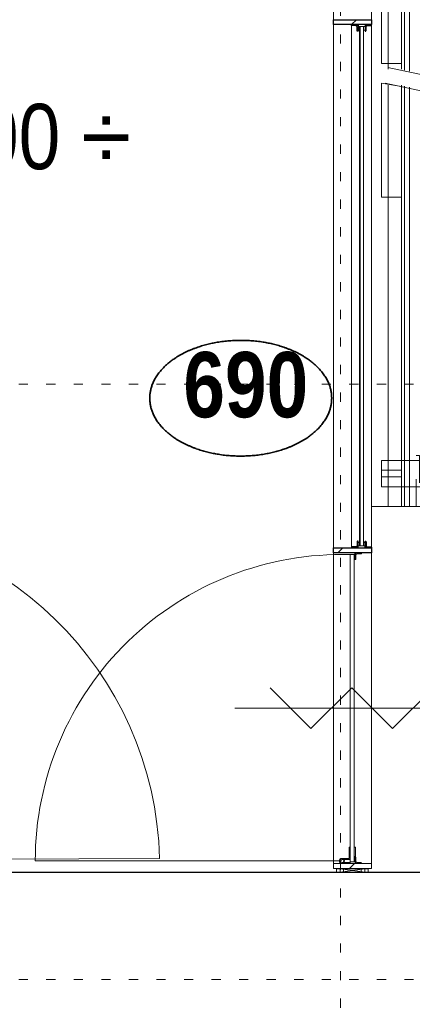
# Model space of a CAD drawing. Header units: millimetres. Extents: x 18442 to 242186, y -49554 to 63508.
# Tile 145 of 175: x 217466 to 218653, y -1673 to 1304. Entities that reach past the tile are written whole.
import ezdxf
from ezdxf.enums import TextEntityAlignment as Align

# ---------------------------------------------------------------- set-up
doc = ezdxf.new("R2010")
doc.units = ezdxf.units.MM
doc.header["$LTSCALE"] = 400
doc.header["$PDMODE"] = 1
doc.header["$PDSIZE"] = 15
for name, pattern in [('STYLE_01', [0.416641, 0.208282, -0.208359]), ('STYLE_05', [0.208282, 0.069427, -0.138855]), ('STYLE_06', [1.041641, 0.625, -0.208282, 0.069427, -0.138931])]:
    doc.linetypes.add(name, pattern=pattern)
for name, color, linetype, lineweight in [('1800_GRID', 9, 'STYLE_01', 9), ('Binnenkozijnen', 140, 'Continuous', 15), ('Buitenkozijnen', 140, 'Continuous', 15), ('Detailaanduiding', 5, 'Continuous', 70), ('Lijn-afbreek', 140, 'STYLE_06', 15), ('mat-beton (ihwg)', 5, 'Continuous', 25), ('mat-glas-vert', 140, 'Continuous', 15), ('mat-naaldhout', 140, 'Continuous', 15), ('mat-staal', 5, 'Continuous', 25), ('None', 7, 'Continuous', 9), ('Tekst', 140, 'Continuous', 15)]:
    doc.layers.add(name, color=color, linetype=linetype, lineweight=lineweight)
doc.styles.add('Arial Narrow', font='ARIALN.TTF', dxfattribs={"height": 211.666667})
doc.styles.add('Arial Narrow (bold)', font='ARIALNB.TTF', dxfattribs={"height": 172.861111})
doc.styles.get("Standard").update_dxf_attribs({"font": 'arial.ttf'})

# ---------------------------------------------------------------- blocks, each defined once
blk = doc.blocks.new('zelfsluitend')
at = {"layer": 'None', "color": 7, "linetype": 'Continuous', "lineweight": 15}
for p, q in [((-305.3, -61.7), (-181.8, 61.7)), ((-58.3, -61.7), (-181.8, 61.7)), ((-58.3, -61.7), (65.2, 61.7)), ((188.6, -61.7), (65.2, 61.7)), ((188.6, -61.7), (312.1, 61.7)), ((-418.5, 0), (418.5, 0))]:
    blk.add_line(p, q, dxfattribs=at)
blk = doc.blocks.new('*U1403')
at = {"layer": '1800_GRID', "color": 8, "linetype": 'Continuous', "lineweight": 5}
for p in [(37691.1, 7470.3), (37691.1, 6950.3), (37691.1, 6910.3), (37691.1, 6230.2), (37691.1, 6190.2), (37691.1, 5670.2)]:
    blk.add_point(p, dxfattribs=at)
at = {"layer": 'Buitenkozijnen', "color": 92, "linetype": 'Continuous', "lineweight": 25}
for p, q in [((37691.1, 6900), (37441.1, 6880)), ((37691.1, 6355), (37441.1, 6375))]:
    blk.add_line(p, q, dxfattribs=at)
at = {"layer": 'Buitenkozijnen', "color": 43, "linetype": 'Continuous', "lineweight": 9}
blk.add_lwpolyline([(37291.1, 6367.5), (37291.1, 6420), (37241.1, 6420), (37241.1, 6835), (37291.1, 6835), (37291.1, 6887.5), (37441.1, 6887.5), (37441.1, 6880), (37691.1, 6900), (37691.1, 6355), (37441.1, 6375), (37441.1, 6367.5)], close=True, dxfattribs=at)
at = {"layer": 'None', "color": 8, "linetype": 'Continuous', "lineweight": 5}
blk.add_line((37431.1, 6815.8), (37431.1, 6439.3), dxfattribs=at)
at = {"layer": 'None', "color": 92, "linetype": 'Continuous', "lineweight": 25}
for points in [[(37421.1, 6886.8), (37421.1, 6847.8), (37399.4, 6847.8), (37399.4, 6866.8), (37356.1, 6866.8), (37356.1, 6821), (37241.1, 6821), (37241.1, 6825), (37347.1, 6825), (37347.1, 6886.8), (37366.1, 6886.8), (37366.1, 6886.8)], [(37421.1, 6368.3), (37421.1, 6407.3), (37399.4, 6407.3), (37399.4, 6388.3), (37356.1, 6388.3), (37356.1, 6434), (37241.1, 6434), (37241.1, 6430), (37347.1, 6430), (37347.1, 6368.3), (37366.1, 6368.3), (37366.1, 6368.3)]]:
    blk.add_lwpolyline(points, close=True, dxfattribs=at)
for points in [[(37421.1, 6865.8), (37431.1, 6865.8), (37431.1, 6815.8), (37371.1, 6815.8), (37371.1, 6840.9), (37389.2, 6840.9), (37389.2, 6847.8), (37416.4, 6847.8)], [(37421.1, 6389.3), (37431.1, 6389.3), (37431.1, 6439.3), (37371.1, 6439.3), (37371.1, 6414.1), (37389.2, 6414.1), (37389.2, 6407.3), (37416.4, 6407.3)]]:
    blk.add_lwpolyline(points, dxfattribs=at)
at = {"layer": 'None', "color": 140, "linetype": 'Continuous', "lineweight": 15}
blk.add_lwpolyline([(37406.9, 6827.5), (37406.9, 6427.5), (37380.5, 6427.5), (37380.5, 6827.5)], close=True, dxfattribs=at)
blk = doc.blocks.new('*U1404')
at = {"layer": 'Binnenkozijnen', "color": 92, "linetype": 'Continuous', "lineweight": 25}
for points in [[(37434.6, 5972.1), (37435.1, 5972.1), (37435.1, 6037), (37431.4, 6037), (37431.4, 6022.1), (37382.6, 6022.1), (37382.6, 6012.1), (37375.1, 6012.1), (37375.1, 5952.1), (37378.6, 5952.1), (37378.6, 5972.1), (37392.6, 5972.1)], [(37434.6, 5078), (37435.1, 5078), (37435.1, 5013), (37431.4, 5013), (37431.4, 5028), (37382.6, 5028), (37382.6, 5038), (37375.1, 5038), (37375.1, 5098), (37378.6, 5098), (37378.6, 5078), (37392.6, 5078)]]:
    blk.add_lwpolyline(points, dxfattribs=at)
for points in [[(37392.6, 5972.1), (37434.6, 5972.1), (37434.6, 5952.1), (37392.6, 5952.1)], [(37392.6, 5098), (37434.6, 5098), (37434.6, 5078), (37392.6, 5078)]]:
    blk.add_lwpolyline(points, close=True, dxfattribs=at)
at = {"layer": 'None', "color": 8, "linetype": 'Continuous', "lineweight": 5}
blk.add_line((37434.6, 5952.1), (37434.6, 5098), dxfattribs=at)
at = {"layer": 'None', "color": 43, "linetype": 'Continuous', "lineweight": 9}
blk.add_line((37434.6, 5010.6), (38493.8, 5015.9), dxfattribs=at)
at = {"layer": 'None', "color": 92, "linetype": 'Continuous', "lineweight": 25}
for points in [[(37435.1, 6081.1), (37435.1, 6041.1), (37427.6, 6042.1), (37427.6, 6032.1), (37378.6, 6032.1), (37378.6, 6016.1), (37241.1, 6016.1), (37241.1, 6020.1), (37371.1, 6020.1), (37371.1, 6066.1), (37371.1, 6066.1), (37371.1, 6082.1)], [(37435.1, 4969), (37435.1, 5009), (37427.6, 5008), (37427.6, 5018), (37378.6, 5018), (37378.6, 5034), (37241.1, 5034), (37241.1, 5030), (37371.1, 5030), (37371.1, 4984), (37371.1, 4984), (37371.1, 4968)]]:
    blk.add_lwpolyline(points, close=True, dxfattribs=at)
at = {"layer": 'None', "color": 140, "linetype": 'Continuous', "lineweight": 15}
blk.add_lwpolyline([(37388.1, 5094.7), (37388.1, 5952.9), (37375.1, 5952.9), (37375.1, 6012.1), (37367.1, 6012.1), (37367.1, 5038), (37375.1, 5038), (37375.1, 5094.7)], close=True, dxfattribs=at)
at = {"layer": 'None', "color": 43, "linetype": 'Continuous', "lineweight": 9}
blk.add_arc((37446.1, 4989), 1048.1, 1.4703, 90, dxfattribs=at)
blk = doc.blocks.new('*U1405')
at = {"layer": 'mat-naaldhout', "color": 92, "lineweight": 25}
blk.add_line((37691.1, 6095), (37441.1, 6075), dxfattribs=at)
at = {"layer": 'Binnenkozijnen', "color": 7}
blk.add_blockref('*U1403', (0, 0), dxfattribs=at)
at = {"layer": 'None', "color": 7}
blk.add_blockref('*U1404', (0, 0), dxfattribs=at)
blk = doc.blocks.new('*U1421')
at = {"layer": 'Lijn-afbreek', "color": 8, "linetype": 'Continuous', "lineweight": 5}
blk.add_lwpolyline([(39164.9, 9010), (39234.9, 9010), (39234.9, 9090), (39164.9, 9090)], close=True, dxfattribs=at)
at = {"layer": 'Lijn-afbreek', "color": 8, "linetype": 'STYLE_01', "lineweight": 5}
blk.add_lwpolyline([(40484.9, 9010), (39234.9, 9010), (39234.9, 9090), (40484.9, 9090)], close=True, dxfattribs=at)
at = {"layer": 'Lijn-afbreek', "color": 43, "linetype": 'Continuous', "lineweight": 9}
for points in [[(39164.9, 9040), (39224.9, 9040), (39224.9, 9060), (39164.9, 9060)], [(39164.9, 7959.7), (39234.9, 7959.7), (39234.9, 7879.7), (39164.9, 7879.7)], [(39164.9, 7420), (39224.9, 7420), (39224.9, 7909.7), (39164.9, 7909.7)]]:
    blk.add_lwpolyline(points, close=True, dxfattribs=at)
at = {"layer": 'Lijn-afbreek', "color": 43, "linetype": 'STYLE_01', "lineweight": 9}
blk.add_lwpolyline([(40484.9, 7959.7), (39234.9, 7959.7), (39234.9, 7879.7), (40484.9, 7879.7)], close=True, dxfattribs=at)
at = {"layer": 'None', "color": 43, "linetype": 'Continuous', "lineweight": 9}
for p, q in [((39184.9, 9150), (39184.9, 7403.5)), ((39184.9, 9150), (39224.9, 9150)), ((39224.9, 9150), (39224.9, 7403.5))]:
    blk.add_line(p, q, dxfattribs=at)
at = {"layer": 'None', "color": 43, "linetype": 'STYLE_01', "lineweight": 9}
for points in [[(39269.9, 9150), (39279.9, 9150), (39279.9, 8994.8), (39269.9, 8994.8)], [(40439.9, 9150), (40449.9, 9150), (40449.9, 8994.8), (40439.9, 8994.8)]]:
    blk.add_lwpolyline(points, close=True, dxfattribs=at)
blk = doc.blocks.new('*U1433')
at = {"layer": 'Lijn-afbreek', "color": 140, "linetype": 'Continuous', "lineweight": 15}
for points in [[(39224.9, 7015.6), (39224.9, 7350.2), (39164.9, 7360.5), (39164.9, 7015.6)], [(39164.9, 6190), (39224.9, 6190), (39224.9, 6170), (39164.9, 6170)]]:
    blk.add_lwpolyline(points, close=True, dxfattribs=at)
at = {"layer": 'Lijn-afbreek', "color": 43, "linetype": 'Continuous', "lineweight": 9}
blk.add_lwpolyline([(39164.9, 6220), (39234.9, 6220), (39234.9, 6140), (39164.9, 6140)], close=True, dxfattribs=at)
at = {"layer": 'Lijn-afbreek', "color": 43, "linetype": 'STYLE_01', "lineweight": 9}
blk.add_lwpolyline([(40484.9, 6220), (39234.9, 6220), (39234.9, 6140), (40484.9, 6140)], close=True, dxfattribs=at)
at = {"layer": 'None', "color": 140, "linetype": 'Continuous', "lineweight": 15}
for p, q in [((39184.9, 7354.4), (39184.9, 6080)), ((39224.9, 7354.4), (39224.9, 6080)), ((39184.9, 6080), (39224.9, 6080))]:
    blk.add_line(p, q, dxfattribs=at)
at = {"layer": 'None', "color": 43, "linetype": 'STYLE_01', "lineweight": 9}
for points in [[(39269.9, 6235.2), (39279.9, 6235.2), (39279.9, 6080), (39269.9, 6080)], [(40439.9, 6235.2), (40449.9, 6235.2), (40449.9, 6080), (40439.9, 6080)]]:
    blk.add_lwpolyline(points, close=True, dxfattribs=at)
blk = doc.blocks.new('*U1434')
at = {"layer": 'Lijn-afbreek', "lineweight": 15}
for p, q in [((40536.3, 7124), (39183.8, 7407.9)), ((40540.8, 7074), (39175.8, 7360.5))]:
    blk.add_line(p, q, dxfattribs=at)
at = {"layer": 'Lijn-afbreek', "color": 8, "linetype": 'Continuous', "lineweight": 5}
blk.add_lwpolyline([(39234.9, 7400.3), (39234.9, 9140), (39249.9, 9140), (39249.9, 7397.3)], dxfattribs=at)
at = {"layer": 'Lijn-afbreek', "color": 43, "linetype": 'Continuous', "lineweight": 9}
blk.add_lwpolyline([(39234.9, 7351.2), (39234.9, 6080), (39249.9, 6080), (39249.9, 7348.2)], dxfattribs=at)
at = {"layer": 'None', "color": 43, "linetype": 'Continuous', "lineweight": 9}
blk.add_line((39135.1, 6080), (40534.9, 6080), dxfattribs=at)
at = {"layer": 'None', "color": 7}
for name in ['*U1421', '*U1433']:
    blk.add_blockref(name, (0, 0), dxfattribs=at)
blk = doc.blocks.new('*U1435')
at = {"layer": 'None', "color": 8, "linetype": 'Continuous', "lineweight": 5}
for p, q in [((39114.4, 4985), (39039.7, 4975)), ((39039.7, 4985), (39114.4, 4975))]:
    blk.add_line(p, q, dxfattribs=at)
blk.add_lwpolyline([(39039.7, 4985), (39114.4, 4985), (39114.4, 4975), (39039.7, 4975)], close=True, dxfattribs=at)
blk = doc.blocks.new('*U1436')
at = {"layer": 'None', "color": 8, "linetype": 'Continuous', "lineweight": 5}
for points in [[(39029, 4985), (39050.4, 4985), (39050.4, 4975), (39029, 4975)], [(39103.7, 4985), (39125.1, 4985), (39125.1, 4975), (39103.7, 4975)]]:
    blk.add_lwpolyline(points, close=True, dxfattribs=at)
at = {"layer": 'None', "color": 7}
blk.add_blockref('*U1435', (0, 0), dxfattribs=at)
blk = doc.blocks.new('*X1437')
at = {"layer": 'None', "lineweight": 25}
blk.add_line((39068, 4985.4), (39083, 5000.4), dxfattribs=at)
blk = doc.blocks.new('*X1438')
at = {"layer": 'None', "lineweight": 9}
blk.add_line((-6, -6), (-2, -2), dxfattribs=at)
blk = doc.blocks.new('*U1439')
at = {"layer": 'None', "color": 92, "linetype": 'Continuous', "lineweight": 5, "flags": 128}
blk.add_lwpolyline([(-6, -6), (-6, 14), (-5, 14, -0.414214), (-3, 12), (-3, 0.5, 0.414214), (0.5, -3), (12, -3, -0.414214), (14, -5), (14, -6)], format="xyb", close=True, dxfattribs=at)
at = {"layer": 'None', "color": 92}
blk.add_blockref('*X1438', (0, 0), dxfattribs=at)
blk = doc.blocks.new('*U1440')
at = {"layer": 'None', "color": 8, "lineweight": 5}
for radius in [8, 6]:
    blk.add_circle((39044.8, 5008.4), radius, dxfattribs=at)
blk = doc.blocks.new('*U1441')
at = {"layer": 'None', "color": 8, "lineweight": 5}
for points in [[(39044.8, 5013.2), (39069.8, 5013.2), (39069.8, 5050.4), (39066.8, 5050.4), (39066.8, 5016.2), (39044.8, 5016.2)], [(39044.8, 5003.4), (39069.8, 5003.4), (39069.8, 5000.4), (39044.8, 5000.4)]]:
    blk.add_lwpolyline(points, close=True, dxfattribs=at)
at = {"layer": 'None', "color": 7}
blk.add_blockref('*U1440', (0, 0), dxfattribs=at)
blk = doc.blocks.new('*X1442')
at = {"layer": 'None', "lineweight": 9}
blk.add_line((-6, -6), (-2, -2), dxfattribs=at)
blk = doc.blocks.new('*U1443')
at = {"layer": 'None', "color": 92, "linetype": 'Continuous', "lineweight": 5, "flags": 128}
blk.add_lwpolyline([(-6, -6), (-6, 14), (-5, 14, -0.414214), (-3, 12), (-3, 0.5, 0.414214), (0.5, -3), (12, -3, -0.414214), (14, -5), (14, -6)], format="xyb", close=True, dxfattribs=at)
at = {"layer": 'None', "color": 92}
blk.add_blockref('*X1442', (0, 0), dxfattribs=at)
blk = doc.blocks.new('*U1444')
at = {"layer": 'mat-staal', "xscale": -1, "rotation": 180}
blk.add_blockref('*U1443', (39090.763647, 5934.423), dxfattribs=at)
blk = doc.blocks.new('*X1449')
at = {"layer": 'None', "lineweight": 25}
blk.add_line((39074.7, 7537.7), (39089.7, 7552.7), dxfattribs=at)
blk = doc.blocks.new('*X1450')
at = {"layer": 'None', "lineweight": 9}
blk.add_line((-6, -6), (-2, -2), dxfattribs=at)
blk = doc.blocks.new('*U1451')
at = {"layer": 'None', "color": 92, "linetype": 'Continuous', "lineweight": 25, "flags": 128}
blk.add_lwpolyline([(-6, -6), (-6, 14), (-5, 14, -0.414214), (-3, 12), (-3, 0.5, 0.414214), (0.5, -3), (12, -3, -0.414214), (14, -5), (14, -6)], format="xyb", close=True, dxfattribs=at)
at = {"layer": 'None', "color": 92}
blk.add_blockref('*X1450', (0, 0), dxfattribs=at)
blk = doc.blocks.new('*X1452')
at = {"layer": 'None', "lineweight": 9}
blk.add_line((-6, -6), (-2, -2), dxfattribs=at)
blk = doc.blocks.new('*U1453')
at = {"layer": 'None', "color": 92, "linetype": 'Continuous', "lineweight": 25, "flags": 128}
blk.add_lwpolyline([(-6, -6), (-6, 14), (-5, 14, -0.414214), (-3, 12), (-3, 0.5, 0.414214), (0.5, -3), (12, -3, -0.414214), (14, -5), (14, -6)], format="xyb", close=True, dxfattribs=at)
at = {"layer": 'None', "color": 92}
blk.add_blockref('*X1452', (0, 0), dxfattribs=at)
blk = doc.blocks.new('*X1454')
at = {"layer": 'None', "lineweight": 25}
blk.add_line((39074.7, 7537.7), (39089.7, 7552.7), dxfattribs=at)
blk = doc.blocks.new('*X1455')
at = {"layer": 'None', "lineweight": 5}
blk.add_line((39100, 5961.1), (39100, 7531.7), dxfattribs=at)
blk = doc.blocks.new('*X1463')
at = {"layer": 'None', "lineweight": 9}
blk.add_line((-6, -6), (-2, -2), dxfattribs=at)
blk = doc.blocks.new('*U1464')
at = {"layer": 'None', "color": 92, "linetype": 'Continuous', "lineweight": 25, "flags": 128}
blk.add_lwpolyline([(-6, -6), (-6, 14), (-5, 14, -0.414214), (-3, 12), (-3, 0.5, 0.414214), (0.5, -3), (12, -3, -0.414214), (14, -5), (14, -6)], format="xyb", close=True, dxfattribs=at)
at = {"layer": 'None', "color": 92}
blk.add_blockref('*X1463', (0, 0), dxfattribs=at)
blk = doc.blocks.new('*X1465')
at = {"layer": 'None', "lineweight": 9}
blk.add_line((-6, -6), (-2, -2), dxfattribs=at)
blk = doc.blocks.new('*U1466')
at = {"layer": 'None', "color": 92, "linetype": 'Continuous', "lineweight": 25, "flags": 128}
blk.add_lwpolyline([(-6, -6), (-6, 14), (-5, 14, -0.414214), (-3, 12), (-3, 0.5, 0.414214), (0.5, -3), (12, -3, -0.414214), (14, -5), (14, -6)], format="xyb", close=True, dxfattribs=at)
at = {"layer": 'None', "color": 92}
blk.add_blockref('*X1465', (0, 0), dxfattribs=at)
blk = doc.blocks.new('*X1467')
at = {"layer": 'None', "lineweight": 9}
blk.add_line((39033, 5940.4), (39048, 5955.4), dxfattribs=at)
blk = doc.blocks.new('*X1468')
at = {"layer": 'None', "lineweight": 9}
blk.add_line((39033, 5940.4), (39048, 5955.4), dxfattribs=at)
blk = doc.blocks.new('*U1469')
at = {"layer": 'mat-glas-vert', "color": 140, "lineweight": 15}
for points in [[(39098.9, 7531.7), (39110.9, 7531.7), (39110.9, 5961.1), (39098.9, 5961.1)], [(39069.8, 5935), (39081.8, 5935), (39081.8, 5005.4), (39069.8, 5005.4)]]:
    blk.add_lwpolyline(points, close=True, dxfattribs=at)
at = {"layer": 'mat-staal', "color": 92, "lineweight": 25}
for points in [[(39020.1, 7552.7), (39135.1, 7552.7), (39135.1, 7537.7), (39020.1, 7537.7)], [(39020.1, 7552.7), (39135.1, 7552.7), (39135.1, 7537.7), (39020.1, 7537.7)], [(39020.1, 5955.4), (39135.1, 5955.4), (39135.1, 5940.4), (39020.1, 5940.4)], [(39020.1, 5955.4), (39135.1, 5955.4), (39135.1, 5940.4), (39020.1, 5940.4)]]:
    blk.add_lwpolyline(points, close=True, dxfattribs=at)
at = {"layer": 'mat-staal', "lineweight": 5}
blk.add_lwpolyline([(39020.1, 5000.4), (39020.1, 4985.4), (39135.1, 4985.4), (39135.1, 5000.4)], close=True, dxfattribs=at)
at = {"layer": 'None', "color": 8, "lineweight": 5}
for p, q in [((39020.1, 9135), (39020.1, 5955.4)), ((39135.1, 5955.4), (39135.1, 9134.5)), ((39093.9, 7537.2), (39073.9, 7537.2)), ((39073.9, 7537.2), (39073.9, 5958.4))]:
    blk.add_line(p, q, dxfattribs=at)
at = {"layer": 'None', "color": 43, "linetype": 'Continuous', "lineweight": 9}
blk.add_line((39044.8, 5008.4), (38117.9, 5008.4), dxfattribs=at)
at = {"layer": 'None', "color": 8, "lineweight": 5}
for points in [[(39093.9, 7532), (39098.9, 7532), (39098.9, 7521.4), (39093.9, 7521.4)], [(39110.9, 7532), (39115.1, 7532), (39115.1, 7521.4), (39110.9, 7521.4)], [(39093.9, 5971.7), (39098.9, 5971.7), (39098.9, 5961.1), (39093.9, 5961.1)], [(39110.9, 5971.7), (39115.1, 5971.7), (39115.1, 5961.1), (39110.9, 5961.1)], [(39020.1, 5940.4), (39135.1, 5940.4), (39135.1, 5000.4), (39020.1, 5000.4)], [(39081.8, 5050.4), (39086.8, 5050.4), (39086.8, 5022.4), (39081.8, 5022.4)]]:
    blk.add_lwpolyline(points, close=True, dxfattribs=at)
at = {"layer": 'None', "color": 43, "linetype": 'Continuous', "lineweight": 9}
blk.add_arc((39044.8, 5008.4), 926.9, 88.4445, 180, dxfattribs=at)
at = {"layer": 'mat-glas-vert', "color": 140}
blk.add_blockref('*X1455', (0, 0), dxfattribs=at)
at = {"layer": 'mat-staal', "color": 92, "rotation": 180}
blk.add_blockref('*U1453', (39087.9, 7531.7), dxfattribs=at)
at = {"layer": 'mat-staal', "color": 92}
for name, p in [('*X1449', (0, 0)), ('*X1454', (0, 0)), ('*X1467', (0, 0)), ('*X1468', (0, 0)), ('*U1464', (39121.1, 5961.4))]:
    blk.add_blockref(name, p, dxfattribs=at)
at = {"layer": 'mat-staal', "color": 92, "xscale": -1, "rotation": 180}
blk.add_blockref('*U1451', (39121.1, 7531.7), dxfattribs=at)
at = {"layer": 'mat-staal', "color": 92, "xscale": -1}
blk.add_blockref('*U1466', (39087.9, 5961.4), dxfattribs=at)
at = {"layer": 'mat-staal'}
for name, p in [('*U1439', (39090.8, 5006.4)), ('*X1437', (0, 0))]:
    blk.add_blockref(name, p, dxfattribs=at)
at = {"layer": 'None', "color": 7}
for name in ['*U1444', '*U1441', '*U1436']:
    blk.add_blockref(name, (0, 0), dxfattribs=at)
blk = doc.blocks.new('Detail')
at = {"layer": 'Detailaanduiding', "color": 1, "linetype": 'Continuous', "lineweight": 35}
blk.add_open_spline([(-134.1, 153.9), (-70.3, 177.4), (77, 177.4), (140.9, 153.9), (204.7, 130.5), (241.5, 89.9), (278.4, 49.3), (278.4, 2.4), (278.4, -44.5), (241.5, -85.1), (204.7, -125.7), (140.9, -149.2), (77, -172.6), (-70.3, -172.6), (-134.1, -149.2), (-198, -125.7), (-234.8, -85.1), (-271.6, -44.5), (-271.6, 2.4), (-271.6, 49.3), (-234.8, 89.9), (-198, 130.5), (-134.1, 153.9)], degree=2, knots=[0, 0, 0, 0.097932, 0.195864, 0.195864, 0.280023, 0.280023, 0.347931, 0.347931, 0.415846, 0.415846, 0.5, 0.5, 0.597932, 0.695864, 0.695864, 0.780023, 0.780023, 0.847931, 0.847931, 0.915846, 0.915846, 1, 1, 1], dxfattribs=at)
at = {"layer": 'Detailaanduiding', "style": 'Arial Narrow (bold)'}
blk.add_attdef('Detail', text='', height=197.6, dxfattribs=at).set_placement((-170.2, 142.2), align=Align.TOP_LEFT)
at = {"layer": 'None', "color": 0, "flags": 1}
blk.add_attdef('Fragment', (-271.6, -528.2), '', height=197.6, dxfattribs=at)
blk = doc.blocks.new('*U2414')
at = {"layer": '1800_GRID', "color": 43, "linetype": 'STYLE_05', "lineweight": 9}
for p, q in [((39041.1, 42249.8), (39041.1, 1249.8)), ((52842, 6450), (36042, 6450)), ((52842, 4650), (36042, 4650))]:
    blk.add_line(p, q, dxfattribs=at)

msp = doc.modelspace()

# ---------------------------------------------------------------- linework, layer by layer
at = {"layer": 'mat-beton (ihwg)', "color": 92, "lineweight": 25}
msp.add_line((216835.82553, -1273.38115), (222045.82553, -1273.38115), dxfattribs=at)

# ---------------------------------------------------------------- block references
at = {"layer": '1800_GRID', "color": 7}
msp.add_blockref('*U2414', (179394.72553, -6248.38115), dxfattribs=at)
at = {"layer": 'Detailaanduiding', "color": 7}
msp.add_blockref('Detail', (218130.62536, 157.19119), dxfattribs=at).add_auto_attribs({'Detail': '690'})
at = {"layer": 'None', "color": 7}
for name in ['*U1469', '*U1434', '*U1405']:
    msp.add_blockref(name, (179394.72553, -6248.38115), dxfattribs=at)
at = {"layer": 'Tekst', "color": 7, "xscale": -1}
msp.add_blockref('zelfsluitend', (218534.72692, -777.95795), dxfattribs=at)

# ---------------------------------------------------------------- texts
at = {"layer": 'Tekst', "color": 7, "insert": (217210.7849, 1049.75774), "char_height": 197.5555556, "attachment_point": 1, "style": 'Arial Narrow'}
msp.add_mtext('500 {\\C7;÷}', dxfattribs=at)

doc.saveas('drawing.dxf')
